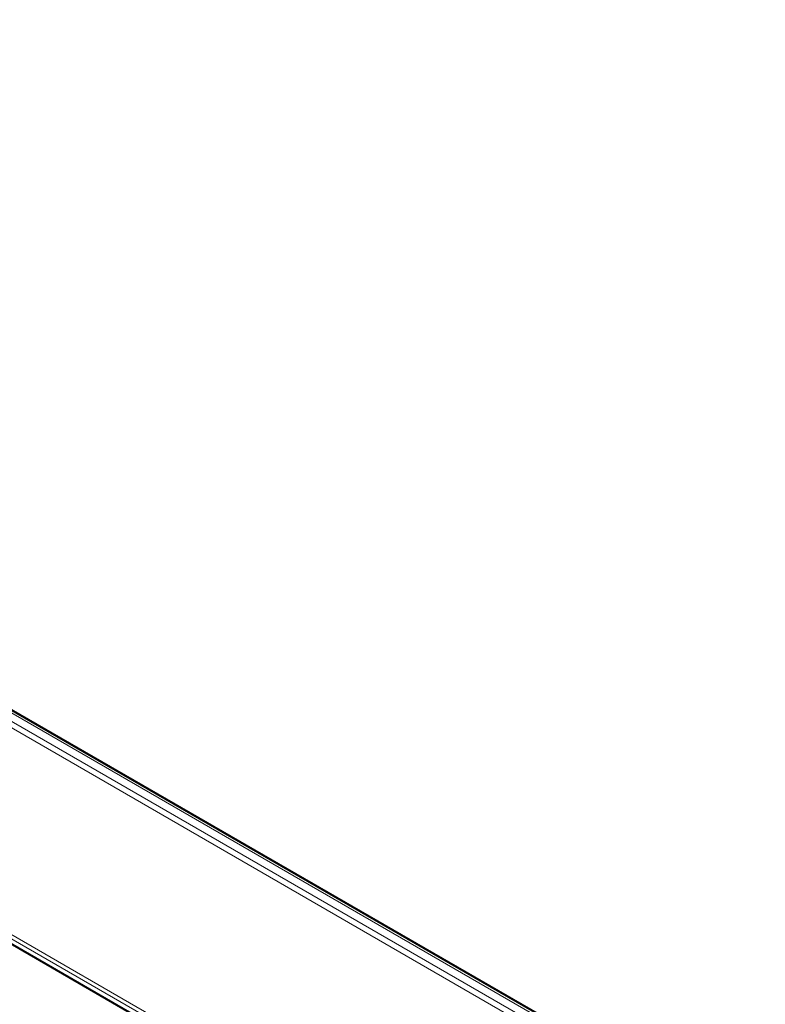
# Model space of a CAD drawing. Header units: inches. Extents: x -4136 to 1945, y -6639 to 12387.
# Tile 142 of 256: x 1850 to 1921, y -6359 to -6266. Entities that reach past the tile are written whole.
import ezdxf

# ---------------------------------------------------------------- set-up
doc = ezdxf.new("R2010")
doc.units = ezdxf.units.IN
doc.header["$MEASUREMENT"] = 0
doc.layers.add('A-FLOR', color=7, linetype='Continuous', lineweight=9)
doc.layers.add('A-FLOR-MCUT', color=7, linetype='Continuous', lineweight=18)

# ---------------------------------------------------------------- blocks, each defined once
blk = doc.blocks.new('CTR - 1st Phase - Shell_rvt-3-DIAMOND_PIERS')
at = {"layer": 'A-FLOR', "lineweight": 40}
blk.add_line((-5996.293, -6266.089), (-5811.433, -6372.818), dxfattribs=at)
at = {"layer": 'A-FLOR', "color": 8, "lineweight": 40, "true_color": 0x808080}
blk.add_line((-5833.404, -6382.383), (-5996.293, -6288.339), dxfattribs=at)
at = {"layer": 'A-FLOR-MCUT', "color": 8, "lineweight": 9, "true_color": 0x808080}
for p, q in [((-5996.293, -6266.191), (-5811.521, -6372.869)), ((-5996.293, -6266.395), (-5811.698, -6372.971)), ((-5996.293, -6267.212), (-5812.406, -6373.379)), ((-5996.293, -6267.824), (-5812.937, -6373.685)), ((-5996.293, -6287.42), (-5832.608, -6381.924)), ((-5996.293, -6287.828), (-5832.962, -6382.128))]:
    blk.add_line(p, q, dxfattribs=at)

msp = doc.modelspace()

# ---------------------------------------------------------------- block references
at = {"lineweight": 5}
msp.add_blockref('CTR - 1st Phase - Shell_rvt-3-DIAMOND_PIERS', (7731.97472, 0), dxfattribs=at)

doc.saveas('drawing.dxf')
